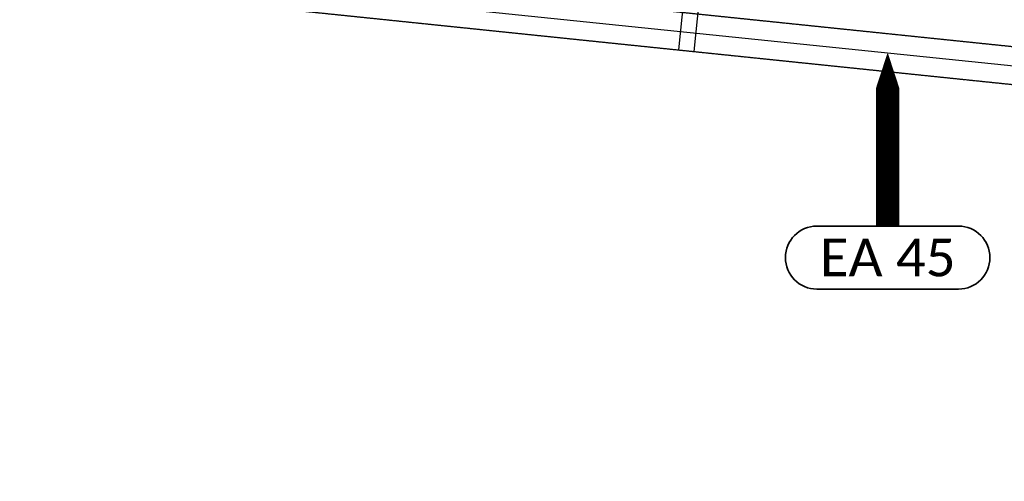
# Model space of a CAD drawing. Extents: x -18402 to 10376, y -5092 to 34139.
# Tile 60 of 78: x 4336 to 4648, y -2896 to -2750. Entities that reach past the tile are written whole.
import ezdxf
from ezdxf.enums import TextEntityAlignment as Align

# ---------------------------------------------------------------- set-up
doc = ezdxf.new("R2010")
doc.units = 0
doc.linetypes.add('rdc_02$0$Tirets A', pattern=[2.2, 1.1, -1.1])
for name, color, linetype in [('0_XREF', 251, 'Continuous'), ('rdc_02$0$0._Étage_1_02-05 Poteau.Construction', 251, 'Continuous'), ('rdc_02$0$0._Étage_1_02-06 Poutre.Construction', 251, 'Continuous'), ('rdc_02$0$0._Étage_1_Fenêtres ARCHICAD', 251, 'Continuous')]:
    doc.layers.add(name, color=color, linetype=linetype)
doc.layers.add('28_VMC CONFORT-mat', color=192, linetype='Continuous', lineweight=35)
doc.styles.add('Isocrate', font='calibri.ttf')

# ---------------------------------------------------------------- blocks, each defined once
blk = doc.blocks.new('rdc_02')
at = {"layer": 'rdc_02$0$0._Étage_1_02-05 Poteau.Construction', "linetype": 'Continuous', "ltscale": 0.1, "flags": 128}
blk.add_lwpolyline([(4544.97, -2759.12), (4549.94, -2759.63), (4552.1, -2738.74), (4547.13, -2738.23)], close=True, dxfattribs=at)
at = {"layer": 'rdc_02$0$0._Étage_1_02-06 Poutre.Construction', "linetype": 'Continuous', "ltscale": 0.1}
for p, q in [((4336.9, -2725.55), (5871.46, -2884.25)), ((4336.9, -2725.55), (5871.46, -2884.25)), ((4335.66, -2737.49), (5870.22, -2896.19)), ((4335.66, -2737.49), (5870.22, -2896.19))]:
    blk.add_line(p, q, dxfattribs=at)
at = {"layer": 'rdc_02$0$0._Étage_1_02-06 Poutre.Construction', "linetype": 'rdc_02$0$Tirets A', "ltscale": 0.1}
for p, q in [((4336.9, -2725.55), (5871.46, -2884.25)), ((4336.9, -2725.55), (5871.46, -2884.25)), ((4336.9, -2725.55), (5871.46, -2884.25)), ((4336.9, -2725.55), (5871.46, -2884.25)), ((4335.66, -2737.49), (5870.22, -2896.19)), ((4335.66, -2737.49), (5870.22, -2896.19)), ((4335.66, -2737.49), (5870.22, -2896.19)), ((4335.66, -2737.49), (5870.22, -2896.19))]:
    blk.add_line(p, q, dxfattribs=at)
at = {"layer": 'rdc_02$0$0._Étage_1_Fenêtres ARCHICAD', "linetype": 'Continuous', "ltscale": 0.1}
blk.add_line((4423.52, -2740.66), (4672.2, -2766.36), dxfattribs=at)
blk = doc.blocks.new('Vm009')
at = {"color": 0}
blk.add_lwpolyline([(0, 55.18, 7.5, 7.5, 0), (0, 22.88, 15, 0, 0), (0, 0, 0, 0, 0)], format="xyseb", dxfattribs=at)
blk = doc.blocks.new('*U29')
for p, q in [((22.5, 10), (-22.5, 10)), ((-22.5, -10), (22.5, -10))]:
    blk.add_line(p, q)
for centre, start, end in [((-22.5, 0), 90, 270), ((22.5, 0), 270, 90)]:
    blk.add_arc(centre, 10, start, end)
at = {"rotation": 180}
blk.add_blockref('Vm009', (0, 65.18), dxfattribs=at)
at = {"style": 'Isocrate', "flags": 8}
blk.add_attdef('EA', text='', height=12, dxfattribs=at).set_placement((0, 0.06), align=Align.MIDDLE_CENTER)

msp = doc.modelspace()

# ---------------------------------------------------------------- block references
at = {"layer": '0_XREF'}
msp.add_blockref('rdc_02', (0, 0), dxfattribs=at)
at = {"layer": '28_VMC CONFORT-mat', "linetype": 'Continuous'}
ref = msp.add_blockref('*U29', (4611.438, -2825.129), dxfattribs=at)
ref.add_attrib('EA', 'EA 45', dxfattribs={"layer": '0', "height": 12, "style": 'Isocrate'}).set_placement((4611.438, -2825.072), align=Align.MIDDLE_CENTER)

doc.saveas('drawing.dxf')
